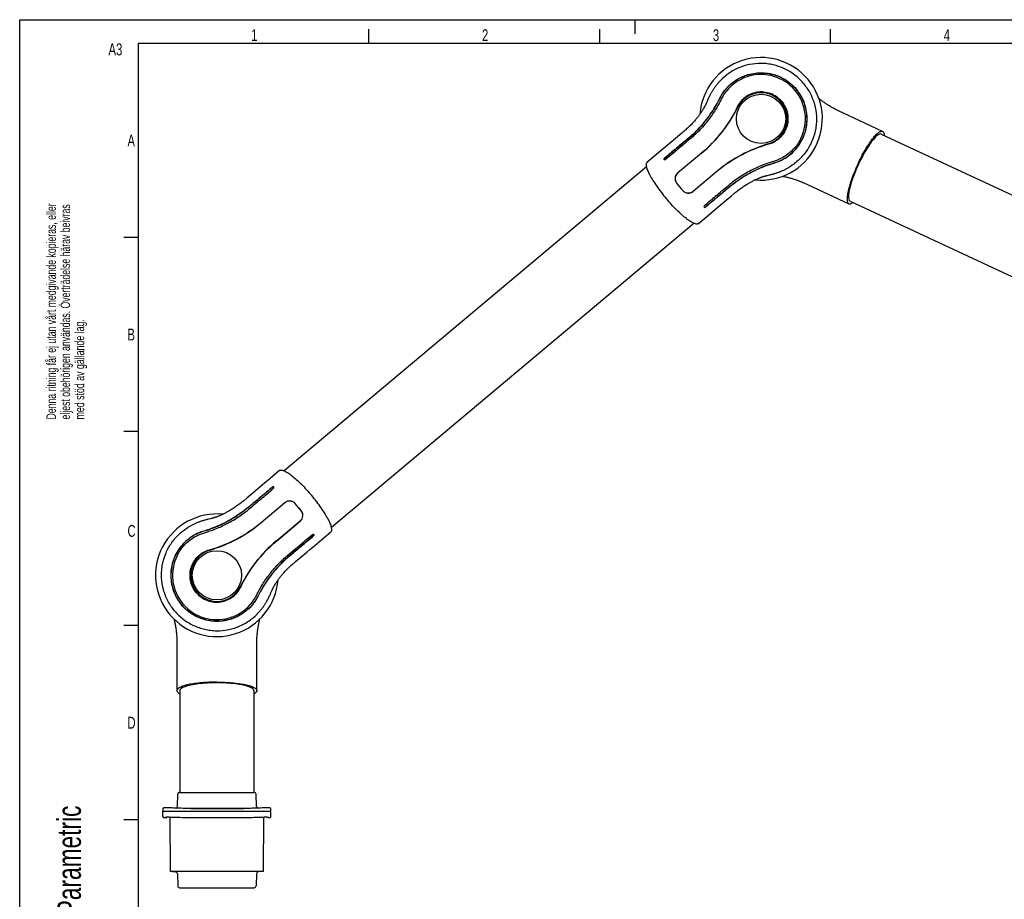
# Model space of a CAD drawing. Extents: x 0 to 420, y 0 to 297.
# Tile 3 of 9: x 0 to 208, y 111 to 297. Entities that reach past the tile are written whole.
import ezdxf

# ---------------------------------------------------------------- set-up
doc = ezdxf.new("R2010")
doc.units = 0
doc.header["$LTSCALE"] = 23.1
for name, color, linetype in [('100350_DXF_CONTINUOUS_LINE', 7, 'CONTINUOUS'), ('100455_DXF_CONTINUOUS_LINE', 7, 'CONTINUOUS'), ('102182_DXF_CONTINUOUS_LINE', 7, 'CONTINUOUS'), ('102184_DXF_CONTINUOUS_LINE', 7, 'CONTINUOUS'), ('102187_DXF_CONTINUOUS_LINE', 7, 'CONTINUOUS'), ('102351_DXF_FORMAT', 7, 'CONTINUOUS'), ('105-5475-01_DXF_CONTINUOUS', 7, 'CONTINUOUS')]:
    doc.layers.add(name, color=color, linetype=linetype)
doc.styles.get("Standard").update_dxf_attribs({"font": 'txt', "width": 0.7})

# ---------------------------------------------------------------- blocks, each defined once
blk = doc.blocks.new('SYMBOL_16_BL0', base_point=(7.49, 145.42))
at = {"layer": '102351_DXF_FORMAT', "color": 7, "linetype": 'CONTINUOUS'}
for q in [(0, 14.98), (14.98, 0)]:
    blk.add_line((0, 0), q, dxfattribs=at)
for s, height, width, p in [('Denna ritning får ej utan vårt medgivande kopieras, eller', 1.9979, 0.687469, (7.64, 212.55)), ('eljest obehörigen användas. Överträdelse härav beivras', 1.9979, 0.686067, (10.63, 212.55)), ('med stöd av gällande lag.', 1.9979, 0.696, (13.63, 212.55)), ('Creo Parametric', 4.9947, 0.71746, (12.92, 96.09)), ('This document must not be copied, shown to third party or in', 1.9979, 0.704762, (7.58, 5.22)), ('any way used without our written permission.', 1.9979, 0.705628, (10.58, 5.22)), ('Contravention will be prosecuted.', 1.9979, 0.684704, (13.57, 5.22))]:
    blk.add_text(s, height=height, rotation=90, dxfattribs=dict(at, width=width)).set_placement(p)

msp = doc.modelspace()

# ---------------------------------------------------------------- linework, layer by layer
at = {"layer": '100350_DXF_CONTINUOUS_LINE', "color": 7, "linetype": 'CONTINUOUS'}
for p, q in [((30.25, 130.3), (30.24, 129.77)), ((30.26, 128.66), (30.24, 129.77)), ((30.24, 129.77), (53.04, 129.77)), ((30.54, 130.48), (30.52, 130.48)), ((30.56, 130.48), (30.54, 130.48)), ((30.58, 130.48), (30.56, 130.48)), ((30.64, 130.49), (30.61, 130.49)), ((30.66, 130.49), (30.64, 130.49)), ((30.69, 130.49), (30.66, 130.49)), ((30.72, 130.49), (30.69, 130.49)), ((30.77, 130.49), (30.72, 130.49)), ((30.82, 130.49), (30.77, 130.49)), ((30.88, 130.5), (30.82, 130.49)), ((30.94, 130.5), (30.88, 130.5)), ((31.01, 130.5), (30.94, 130.5)), ((31.11, 130.5), (31.01, 130.5)), ((31.22, 130.5), (31.11, 130.5)), ((31.33, 130.5), (31.22, 130.5)), ((31.49, 130.5), (31.33, 130.5)), ((31.67, 130.49), (31.49, 130.5)), ((31.9, 130.49), (31.67, 130.49)), ((32.15, 130.48), (31.9, 130.49)), ((32.46, 130.47), (32.15, 130.48)), ((32.83, 130.46), (32.46, 130.47)), ((33.31, 130.44), (32.83, 130.46)), ((33.71, 130.43), (33.31, 130.44)), ((34.12, 130.42), (33.71, 130.43)), ((34.54, 130.4), (34.12, 130.42)), ((35.21, 130.39), (34.54, 130.4)), ((48.75, 130.4), (48.08, 130.39)), ((49.17, 130.42), (48.75, 130.4)), ((49.58, 130.43), (49.17, 130.42)), ((49.98, 130.44), (49.58, 130.43)), ((50.5, 130.46), (49.98, 130.44)), ((50.88, 130.47), (50.5, 130.46)), ((51.19, 130.48), (50.87, 130.47)), ((51.43, 130.49), (51.18, 130.48)), ((51.62, 130.49), (51.39, 130.49)), ((51.79, 130.5), (51.58, 130.49)), ((51.95, 130.5), (51.79, 130.5)), ((52.04, 130.5), (51.92, 130.5)), ((52.15, 130.5), (52.04, 130.5)), ((52.23, 130.5), (52.12, 130.5)), ((52.3, 130.5), (52.2, 130.5)), ((52.34, 130.5), (52.27, 130.5)), ((52.38, 130.5), (52.32, 130.5)), ((52.44, 130.49), (52.38, 130.5)), ((52.48, 130.49), (52.42, 130.49)), ((52.52, 130.49), (52.46, 130.49)), ((52.56, 130.49), (52.52, 130.49)), ((52.59, 130.49), (52.56, 130.49)), ((52.61, 130.49), (52.58, 130.49)), ((52.61, 130.49), (52.59, 130.49)), ((52.64, 130.49), (52.61, 130.49)), ((52.66, 130.49), (52.64, 130.49)), ((52.69, 130.49), (52.66, 130.49)), ((52.71, 130.48), (52.69, 130.49)), ((52.73, 130.48), (52.71, 130.48)), ((52.74, 130.48), (52.72, 130.48)), ((52.75, 130.48), (52.73, 130.48)), ((53.02, 128.66), (53.04, 129.77)), ((53.03, 130.3), (53.03, 130.3)), ((53.04, 129.77), (53.03, 130.3)), ((30.26, 128.65), (30.26, 128.63)), ((30.3, 128.55), (30.31, 128.54)), ((30.31, 128.54), (30.32, 128.53)), ((30.32, 128.53), (30.33, 128.52)), ((30.33, 128.52), (30.34, 128.52)), ((30.4, 128.49), (30.47, 128.48)), ((30.4, 128.49), (30.4, 128.49)), ((30.72, 128.44), (31.04, 128.43)), ((30.74, 128.49), (30.74, 128.54)), ((30.74, 128.54), (30.74, 128.54)), ((31.04, 128.43), (31.1, 128.53)), ((31.1, 128.53), (31.1, 128.57)), ((31.81, 117.03), (31.75, 128.57)), ((32.94, 128.54), (32.94, 128.54)), ((34.72, 128.49), (35.17, 128.48)), ((35.17, 128.48), (35.2, 128.48)), ((48.09, 128.48), (48.12, 128.48)), ((48.12, 128.48), (48.57, 128.49)), ((50.35, 128.54), (50.35, 128.54)), ((51.48, 117.03), (51.54, 128.57)), ((52.19, 128.53), (52.19, 128.57)), ((52.19, 128.53), (52.25, 128.43)), ((52.56, 128.44), (52.25, 128.43)), ((52.55, 128.54), (52.55, 128.54)), ((52.55, 128.54), (52.55, 128.52)), ((52.55, 128.52), (52.55, 128.49)), ((52.57, 128.44), (52.58, 128.44)), ((52.58, 128.44), (52.59, 128.44)), ((52.82, 128.48), (52.87, 128.49)), ((52.89, 128.49), (52.88, 128.49)), ((52.95, 128.52), (52.96, 128.53)), ((52.96, 128.53), (52.97, 128.54)), ((52.97, 128.54), (52.98, 128.55)), ((52.98, 128.55), (52.99, 128.56)), ((51.48, 117.03), (31.81, 117.03))]:
    msp.add_line(p, q, dxfattribs=at)
for points in [[(30.52, 130.48), (30.51, 130.48), (30.5, 130.48), (30.49, 130.48), (30.48, 130.48), (30.48, 130.48), (30.47, 130.48), (30.46, 130.47), (30.46, 130.47), (30.45, 130.47), (30.44, 130.47), (30.44, 130.47), (30.43, 130.47), (30.42, 130.47), (30.42, 130.47), (30.41, 130.47), (30.41, 130.47), (30.4, 130.46), (30.4, 130.46), (30.39, 130.46), (30.38, 130.46), (30.38, 130.46), (30.37, 130.46), (30.37, 130.45), (30.36, 130.45), (30.35, 130.45), (30.34, 130.44), (30.34, 130.44), (30.33, 130.43), (30.32, 130.43), (30.31, 130.42), (30.3, 130.41), (30.29, 130.4), (30.29, 130.39), (30.28, 130.38), (30.27, 130.37), (30.26, 130.36), (30.26, 130.34), (30.26, 130.33), (30.25, 130.32), (30.25, 130.3), (30.25, 130.3)], [(30.61, 130.49), (30.6, 130.49), (30.58, 130.48)], [(48.08, 130.39), (47.04, 130.37), (45.96, 130.35), (44.88, 130.34), (43.8, 130.34), (42.72, 130.34), (41.64, 130.34), (40.57, 130.34), (39.49, 130.34), (38.41, 130.34), (37.33, 130.35), (36.25, 130.37), (35.21, 130.39)], [(52.77, 130.48), (52.76, 130.48), (52.74, 130.48)], [(52.79, 130.48), (52.79, 130.48), (52.78, 130.48), (52.77, 130.48), (52.75, 130.48)], [(52.83, 130.47), (52.82, 130.47), (52.82, 130.48), (52.81, 130.48), (52.8, 130.48), (52.79, 130.48), (52.79, 130.48)], [(52.85, 130.47), (52.84, 130.47), (52.84, 130.47), (52.83, 130.47)], [(53.03, 130.3), (53.03, 130.3), (53.03, 130.32), (53.03, 130.33), (53.03, 130.34), (53.02, 130.36), (53.02, 130.37), (53.01, 130.38), (53, 130.39), (52.99, 130.4), (52.98, 130.41), (52.98, 130.42), (52.97, 130.43), (52.96, 130.43), (52.95, 130.44), (52.94, 130.44), (52.93, 130.45), (52.93, 130.45), (52.92, 130.45), (52.91, 130.46), (52.91, 130.46), (52.9, 130.46), (52.9, 130.46), (52.89, 130.46), (52.89, 130.46), (52.88, 130.47), (52.87, 130.47), (52.87, 130.47), (52.86, 130.47), (52.86, 130.47), (52.85, 130.47)], [(30.26, 128.66), (30.26, 128.65), (30.26, 128.63), (30.27, 128.62), (30.27, 128.6), (30.28, 128.59), (30.29, 128.57), (30.3, 128.56), (30.3, 128.55)], [(30.34, 128.52), (30.35, 128.51), (30.36, 128.51), (30.36, 128.51), (30.37, 128.5), (30.37, 128.5), (30.38, 128.5), (30.39, 128.5), (30.39, 128.5), (30.4, 128.49), (30.4, 128.49)], [(30.46, 128.48), (30.52, 128.46), (30.57, 128.46), (30.61, 128.45), (30.64, 128.44), (30.67, 128.44), (30.7, 128.44)], [(30.7, 128.44), (30.71, 128.44), (30.72, 128.44)], [(52.59, 128.44), (52.61, 128.44), (52.63, 128.44), (52.66, 128.45), (52.71, 128.45), (52.76, 128.46), (52.82, 128.48)], [(52.89, 128.49), (52.9, 128.5), (52.9, 128.5), (52.91, 128.5), (52.91, 128.5), (52.92, 128.5), (52.92, 128.51), (52.93, 128.51), (52.94, 128.51), (52.95, 128.52), (52.95, 128.52)], [(52.99, 128.56), (53, 128.57), (53.01, 128.59), (53.01, 128.6), (53.02, 128.62), (53.02, 128.63), (53.02, 128.65), (53.02, 128.66)]]:
    msp.add_lwpolyline(points, dxfattribs=at)
for centre, start, end in [((37.61, 261.86), 267.9928, 268.7581), ((45.67, 261.86), 271.2419, 272.0072)]:
    msp.add_arc(centre, 133.41, start, end, dxfattribs=at)
for points, knots in [([(30.74, 128.54), (30.74, 128.54), (30.74, 128.54), (30.76, 128.55), (30.8, 128.55), (30.85, 128.56), (30.93, 128.56), (31.02, 128.57), (31.13, 128.57), (31.26, 128.57), (31.46, 128.57), (31.75, 128.57), (32.12, 128.56), (32.52, 128.55), (32.8, 128.54), (32.94, 128.54)], [0, 0, 0, 0, 0.002858, 0.007848, 0.024571, 0.050279, 0.084773, 0.127631, 0.178447, 0.236893, 0.302541, 0.453003, 0.623685, 0.80819, 1, 1, 1, 1]), ([(30.76, 128.48), (30.75, 128.48), (30.74, 128.48), (30.74, 128.48), (30.74, 128.49)], [0, 0, 0, 0, 0.690076, 1, 1, 1, 1]), ([(31.04, 128.43), (31.04, 128.43), (30.99, 128.43), (30.98, 128.44), (30.92, 128.44), (30.85, 128.45), (30.8, 128.47), (30.76, 128.48)], [0, 0, 0, 0, 0.062529, 0.248217, 0.388678, 0.559268, 1, 1, 1, 1]), ([(30.89, 128.56), (30.92, 128.55), (30.97, 128.54), (31.04, 128.53), (31.08, 128.53), (31.1, 128.53)], [0, 0, 0, 0, 0.438119, 0.749367, 1, 1, 1, 1]), ([(35.2, 128.48), (36.27, 128.45), (38.42, 128.43), (40.57, 128.43), (41.64, 128.43)], [0, 0, 0, 0, 0.499529, 1, 1, 1, 1]), ([(41.64, 128.43), (42.72, 128.43), (44.87, 128.43), (47.02, 128.45), (48.09, 128.48)], [0, 0, 0, 0, 0.500471, 1, 1, 1, 1]), ([(50.35, 128.54), (50.49, 128.54), (50.77, 128.55), (51.17, 128.56), (51.54, 128.57), (51.82, 128.57), (52.02, 128.57), (52.15, 128.57), (52.26, 128.57), (52.36, 128.56), (52.43, 128.56), (52.49, 128.55), (52.52, 128.55), (52.54, 128.54), (52.55, 128.54), (52.55, 128.54)], [0, 0, 0, 0, 0.191865, 0.376427, 0.547093, 0.697539, 0.763183, 0.8216, 0.872357, 0.915165, 0.949643, 0.975369, 0.99213, 0.997136, 1, 1, 1, 1]), ([(52.19, 128.53), (52.19, 128.53), (52.21, 128.53), (52.25, 128.53), (52.31, 128.54), (52.36, 128.55), (52.4, 128.56)], [0, 0, 0, 0, 0.062261, 0.248635, 0.560365, 1, 1, 1, 1]), ([(52.53, 128.48), (52.49, 128.47), (52.42, 128.45), (52.33, 128.44), (52.27, 128.43), (52.25, 128.43)], [0, 0, 0, 0, 0.440196, 0.751813, 1, 1, 1, 1]), ([(52.55, 128.49), (52.55, 128.48), (52.54, 128.48), (52.54, 128.48), (52.53, 128.48)], [0, 0, 0, 0, 0.309931, 1, 1, 1, 1])]:
    msp.add_open_spline(points, degree=3, knots=knots, dxfattribs=at)
at = {"layer": '100455_DXF_CONTINUOUS_LINE', "color": 7, "linetype": 'CONTINUOUS'}
for p, q in [((33.32, 130.82), (33.36, 133.38)), ((33.76, 133.77), (49.52, 133.77)), ((49.97, 130.82), (49.92, 133.38)), ((36.06, 130.37), (47.23, 130.37)), ((32.24, 117.03), (32.95, 116.97)), ((33.32, 116.58), (33.36, 114.02)), ((49.97, 116.58), (49.92, 114.02)), ((51.04, 117.03), (50.33, 116.97)), ((33.76, 113.63), (49.52, 113.63))]:
    msp.add_line(p, q, dxfattribs=at)
for centre, start, end in [((33.76, 133.37), 90, 179), ((49.52, 133.37), 1, 90), ((32.92, 130.83), 289.7438, 359), ((50.37, 130.83), 181, 250.2567), ((32.92, 116.57), 1, 85.3551), ((50.37, 116.57), 94.6449, 179), ((33.76, 114.03), 181, 270), ((49.52, 114.03), 270, 359)]:
    msp.add_arc(centre, 0.4, start, end, dxfattribs=at)
at = {"layer": '102182_DXF_CONTINUOUS_LINE', "color": 7, "linetype": 'CONTINUOUS'}
for p, q in [((132.35, 265.92), (55.82, 201.71)), ((142.37, 253.97), (65.85, 189.76))]:
    msp.add_line(p, q, dxfattribs=at)
at = {"layer": '102184_DXF_CONTINUOUS_LINE', "color": 7, "linetype": 'CONTINUOUS'}
for p, q in [((33.84, 155.27), (33.84, 133.77)), ((49.44, 155.27), (49.44, 133.77))]:
    msp.add_line(p, q, dxfattribs=at)
at = {"layer": '102187_DXF_CONTINUOUS_LINE', "color": 7, "linetype": 'CONTINUOUS'}
for p, q in [((181.93, 272.82), (219.33, 255.38)), ((175.34, 258.68), (212.74, 241.24))]:
    msp.add_line(p, q, dxfattribs=at)
at = {"layer": '102351_DXF_FORMAT', "color": 7, "linetype": 'CONTINUOUS'}
for p, q in [((0, 0), (0, 297)), ((0, 297), (420, 297)), ((130, 294), (130, 297)), ((73.75, 292), (73.75, 295)), ((122.5, 292), (122.5, 295)), ((171.25, 292), (171.25, 295)), ((25, 292), (25, 5)), ((415, 292), (25, 292)), ((25, 251), (22, 251)), ((25, 210), (22, 210)), ((25, 169), (22, 169)), ((25, 128), (22, 128))]:
    msp.add_line(p, q, dxfattribs=at)
at = {"layer": '105-5475-01_DXF_CONTINUOUS', "color": 7, "linetype": 'CONTINUOUS'}
for p, q in [((145.21, 279.88), (145.01, 279.44)), ((145.27, 280.02), (145.21, 279.88)), ((145.33, 280.17), (145.27, 280.02)), ((173.99, 277.23), (173.22, 277.59)), ((175.04, 276.74), (173.99, 277.23)), ((182.2, 273.4), (175.04, 276.74)), ((143.96, 268.81), (138.93, 264.58)), ((143.98, 268.79), (138.94, 264.56)), ((136.47, 267.51), (136.37, 267.43)), ((147.22, 264.93), (142.18, 260.7)), ((147.23, 264.91), (142.2, 260.68)), ((157.63, 264.04), (157.73, 264.06)), ((157.73, 264.06), (157.89, 264.1)), ((157.89, 264.1), (158.36, 264.21)), ((158.36, 264.21), (158.5, 264.25)), ((158.5, 264.25), (158.66, 264.29)), ((158.66, 264.29), (158.83, 264.33)), ((157.54, 264.01), (157.63, 264.04)), ((150.25, 259.75), (150.9, 260.29)), ((144.66, 257.75), (144.56, 257.67)), ((143.31, 253.92), (145.47, 255.73)), ((54.88, 201.76), (52.99, 200.17)), ((52.72, 199.95), (51.69, 199.08)), ((52.99, 200.17), (52.72, 199.95)), ((50.21, 197.84), (47.94, 195.93)), ((51.69, 199.08), (51.19, 198.66)), ((53.54, 197.93), (53.63, 198.01)), ((47.94, 195.93), (47.3, 195.39)), ((50.96, 190.77), (56, 195)), ((50.98, 190.75), (56.01, 194.98)), ((39.53, 191.39), (39.36, 191.35)), ((39.69, 191.43), (39.53, 191.39)), ((39.84, 191.47), (39.69, 191.43)), ((40.31, 191.58), (39.84, 191.47)), ((40.46, 191.62), (40.31, 191.58)), ((40.56, 191.64), (40.46, 191.62)), ((40.66, 191.67), (40.56, 191.64)), ((54.22, 186.89), (59.25, 191.12)), ((54.23, 186.87), (59.27, 191.1)), ((61.73, 188.17), (61.83, 188.25)), ((60.6, 184.52), (61.3, 185.11)), ((61.3, 185.11), (62.29, 185.94)), ((62.29, 185.94), (62.79, 186.36)), ((52.86, 175.51), (52.93, 175.66)), ((52.93, 175.66), (52.99, 175.8)), ((52.99, 175.8), (53.18, 176.24)), ((53.18, 176.24), (53.24, 176.38)), ((53.24, 176.38), (53.28, 176.48)), ((50.08, 164.33), (50.08, 165.17)), ((33.2, 161.97), (33.2, 161.05)), ((33.2, 161.05), (33.2, 159.77)), ((33.2, 159.77), (33.2, 155.27)), ((50.08, 155.27), (50.08, 160.09))]:
    msp.add_line(p, q, dxfattribs=at)
for points in [[(147.61, 283.77), (147.49, 283.63), (147.39, 283.51), (147.28, 283.38), (147.18, 283.26), (147.08, 283.13), (146.99, 283.01), (146.9, 282.89), (146.81, 282.77), (146.73, 282.65), (146.65, 282.53), (146.57, 282.42), (146.49, 282.3), (146.42, 282.19), (146.35, 282.07), (146.28, 281.96), (146.21, 281.85), (146.14, 281.75), (146.08, 281.64), (146.02, 281.54), (145.96, 281.43), (145.91, 281.33), (145.85, 281.23), (145.8, 281.13), (145.75, 281.04), (145.7, 280.94), (145.65, 280.85), (145.61, 280.76), (145.57, 280.67), (145.52, 280.58), (145.48, 280.49), (145.44, 280.41), (145.41, 280.33), (145.33, 280.17)], [(144.93, 279.25), (144.89, 279.16), (144.87, 279.11), (144.85, 279.06), (144.82, 279.02), (144.8, 278.97), (144.78, 278.92), (144.75, 278.87), (144.73, 278.82), (144.7, 278.76), (144.67, 278.71), (144.64, 278.65), (144.61, 278.58), (144.57, 278.51), (144.53, 278.44), (144.49, 278.37), (144.44, 278.29), (144.39, 278.21), (144.34, 278.12), (144.29, 278.03), (144.23, 277.93), (144.16, 277.83), (144.1, 277.72), (144.03, 277.62), (143.95, 277.51), (143.87, 277.39), (143.79, 277.27), (143.7, 277.15), (143.61, 277.02), (143.52, 276.89), (143.42, 276.75), (143.32, 276.62), (143.21, 276.48), (143.1, 276.34), (142.99, 276.19), (142.87, 276.05), (142.75, 275.9), (142.62, 275.75), (142.48, 275.59), (142.35, 275.44), (142.2, 275.28), (142.05, 275.11), (141.9, 274.95), (141.74, 274.78), (141.57, 274.61), (141.39, 274.43), (141.22, 274.26), (141.03, 274.08), (140.84, 273.91), (140.65, 273.74), (140.45, 273.56), (140.25, 273.39), (140.05, 273.22), (139.84, 273.04), (138.06, 271.55)], [(145.01, 279.44), (144.95, 279.3), (144.93, 279.25)], [(173.22, 277.59), (172.98, 277.7), (172.74, 277.81), (172.51, 277.93), (172.27, 278.05), (172.05, 278.17), (171.83, 278.29), (171.61, 278.41), (171.39, 278.53), (171.19, 278.66), (170.99, 278.78), (170.79, 278.9), (170.61, 279.02), (170.43, 279.13), (170.25, 279.25), (170.09, 279.36), (169.92, 279.48), (169.77, 279.59), (169.61, 279.7), (169.47, 279.81), (169.32, 279.92), (169.19, 280.02), (169.05, 280.13), (168.92, 280.23), (168.8, 280.33), (168.76, 280.36)], [(138.06, 271.55), (137.83, 271.36), (137.6, 271.16), (132.46, 266.85)], [(158.83, 264.33), (158.92, 264.35), (159, 264.38), (159.1, 264.4), (159.19, 264.43), (159.28, 264.46), (159.38, 264.49), (159.48, 264.52), (159.59, 264.55), (159.69, 264.58), (159.8, 264.62), (159.9, 264.65), (160.01, 264.69), (160.12, 264.73), (160.24, 264.77), (160.35, 264.81), (160.47, 264.86), (160.59, 264.9), (160.71, 264.95), (160.83, 265), (160.96, 265.06), (161.09, 265.11), (161.21, 265.17), (161.34, 265.23), (161.48, 265.29), (161.61, 265.36), (161.74, 265.43), (161.88, 265.5), (162.02, 265.57), (162.16, 265.65), (162.3, 265.73), (162.45, 265.81), (162.6, 265.91)], [(150.9, 260.29), (151.1, 260.46), (151.31, 260.63), (151.51, 260.79), (151.72, 260.95), (151.92, 261.11), (152.12, 261.26), (152.33, 261.41), (152.53, 261.55), (152.73, 261.68), (152.92, 261.81), (153.11, 261.94), (153.3, 262.05), (153.48, 262.17), (153.66, 262.28), (153.83, 262.38), (154.01, 262.48), (154.17, 262.58), (154.34, 262.67), (154.5, 262.75), (154.66, 262.84), (154.81, 262.92), (154.96, 263), (155.11, 263.07), (155.26, 263.14), (155.4, 263.21), (155.54, 263.27), (155.67, 263.33), (155.8, 263.39), (155.92, 263.44), (156.04, 263.49), (156.15, 263.54), (156.26, 263.59), (156.37, 263.63), (156.47, 263.67), (156.56, 263.7), (156.65, 263.74), (156.74, 263.77), (156.82, 263.8), (156.9, 263.82), (156.97, 263.85), (157.04, 263.87), (157.1, 263.89), (157.17, 263.91), (157.22, 263.93), (157.28, 263.94), (157.34, 263.96), (157.39, 263.97), (157.44, 263.99), (157.49, 264), (157.54, 264.01)], [(161.1, 263.92), (161.14, 263.92), (161.3, 263.88), (161.46, 263.85), (161.63, 263.82), (161.8, 263.78), (161.97, 263.74), (162.15, 263.7), (162.33, 263.65), (162.52, 263.6), (162.71, 263.55), (162.91, 263.49), (163.11, 263.44), (163.31, 263.37), (163.53, 263.31), (163.74, 263.24), (163.96, 263.16), (164.19, 263.08), (164.42, 263), (164.65, 262.91), (164.89, 262.82), (165.13, 262.72), (165.37, 262.62), (165.6, 262.51), (165.84, 262.4), (166.09, 262.29), (166.34, 262.17), (175.06, 258.1)], [(147.5, 257.44), (149.59, 259.19), (150.25, 259.75)], [(145.47, 255.73), (147.01, 257.02), (147.5, 257.44)], [(51.19, 198.66), (50.69, 198.24), (50.21, 197.84)], [(47.3, 195.39), (47.09, 195.22), (46.89, 195.05), (46.68, 194.89), (46.48, 194.73), (46.27, 194.57), (46.07, 194.42), (45.87, 194.28), (45.66, 194.13), (45.47, 194), (45.27, 193.87), (45.08, 193.74), (44.9, 193.63), (44.71, 193.51), (44.53, 193.4), (44.36, 193.3), (44.19, 193.2), (44.02, 193.11), (43.86, 193.01), (43.69, 192.93), (43.54, 192.84), (43.38, 192.76), (43.23, 192.69), (43.08, 192.61), (42.94, 192.54), (42.79, 192.47), (42.66, 192.41), (42.52, 192.35), (42.4, 192.29), (42.28, 192.24), (42.16, 192.19), (42.04, 192.14), (41.93, 192.09), (41.82, 192.05), (41.72, 192.01), (41.63, 191.98), (41.54, 191.94), (41.45, 191.91), (41.37, 191.88), (41.3, 191.86), (41.22, 191.83), (41.15, 191.81), (41.09, 191.79), (41.03, 191.77), (40.97, 191.75), (40.91, 191.74), (40.86, 191.72), (40.81, 191.71), (40.76, 191.69), (40.71, 191.68), (40.66, 191.67)], [(39.36, 191.35), (39.28, 191.33), (39.19, 191.3), (39.1, 191.28), (39, 191.25), (38.91, 191.22), (38.81, 191.19), (38.71, 191.16), (38.61, 191.13), (38.5, 191.1), (38.4, 191.06), (38.29, 191.03), (38.18, 190.99), (38.07, 190.95), (37.95, 190.91), (37.84, 190.87), (37.72, 190.82), (37.6, 190.78), (37.48, 190.73), (37.36, 190.68), (37.23, 190.62), (37.11, 190.57), (36.98, 190.51), (36.85, 190.45), (36.72, 190.39), (36.58, 190.32), (36.45, 190.25), (36.31, 190.18), (36.17, 190.11), (36.03, 190.03), (35.89, 189.95), (35.75, 189.87), (35.59, 189.77)], [(62.79, 186.36), (63.31, 186.79), (65.73, 188.83)], [(53.28, 176.48), (53.33, 176.57), (53.35, 176.62), (53.37, 176.66), (53.39, 176.71), (53.41, 176.76), (53.44, 176.81), (53.46, 176.86), (53.49, 176.92), (53.52, 176.97), (53.55, 177.03), (53.59, 177.1), (53.62, 177.17), (53.66, 177.24), (53.71, 177.31), (53.75, 177.39), (53.8, 177.47), (53.85, 177.56), (53.91, 177.65), (53.97, 177.75), (54.03, 177.85), (54.1, 177.96), (54.17, 178.06), (54.24, 178.18), (54.32, 178.29), (54.4, 178.41), (54.49, 178.53), (54.58, 178.66), (54.68, 178.79), (54.77, 178.93), (54.88, 179.06), (54.98, 179.2), (55.09, 179.34), (55.21, 179.49), (55.33, 179.63), (55.45, 179.78), (55.58, 179.93), (55.71, 180.09), (55.85, 180.24), (55.99, 180.4), (56.14, 180.57), (56.29, 180.73), (56.46, 180.9), (56.62, 181.07), (56.8, 181.25), (56.98, 181.42), (57.16, 181.6), (57.35, 181.77), (57.54, 181.94), (57.74, 182.12), (57.94, 182.29), (58.14, 182.46), (60.6, 184.52)], [(50.58, 171.91), (50.7, 172.05), (50.81, 172.17), (50.91, 172.3), (51.01, 172.42), (51.11, 172.55), (51.2, 172.67), (51.29, 172.79), (51.38, 172.91), (51.47, 173.03), (51.55, 173.15), (51.63, 173.27), (51.7, 173.38), (51.78, 173.49), (51.85, 173.61), (51.92, 173.72), (51.98, 173.83), (52.05, 173.93), (52.11, 174.04), (52.17, 174.14), (52.23, 174.25), (52.28, 174.35), (52.34, 174.45), (52.39, 174.55), (52.44, 174.64), (52.49, 174.74), (52.54, 174.83), (52.58, 174.93), (52.63, 175.01), (52.67, 175.1), (52.71, 175.19), (52.75, 175.27), (52.79, 175.35), (52.86, 175.51)], [(32.57, 170.39), (32.59, 170.34), (32.62, 170.19), (32.66, 170.02), (32.7, 169.86), (32.74, 169.69), (32.78, 169.51), (32.81, 169.33), (32.85, 169.15), (32.88, 168.96), (32.92, 168.77), (32.95, 168.56), (32.98, 168.36), (33.01, 168.14), (33.04, 167.92), (33.07, 167.7), (33.1, 167.47), (33.12, 167.23), (33.14, 166.98), (33.16, 166.73), (33.17, 166.48), (33.19, 166.22), (33.2, 165.97), (33.2, 165.7), (33.2, 165.44), (33.2, 165.17), (33.2, 161.97)], [(50.08, 165.17), (50.08, 165.44), (50.09, 165.7), (50.09, 165.97), (50.1, 166.22), (50.11, 166.48), (50.13, 166.73), (50.15, 166.98), (50.17, 167.23), (50.19, 167.47), (50.22, 167.7), (50.24, 167.92), (50.27, 168.14), (50.3, 168.36), (50.34, 168.56), (50.37, 168.77), (50.4, 168.96), (50.44, 169.15), (50.47, 169.33), (50.51, 169.51), (50.55, 169.69), (50.58, 169.86), (50.62, 170.02), (50.66, 170.19), (50.7, 170.34), (50.71, 170.39)], [(50.08, 160.09), (50.08, 163.46), (50.08, 164.33)]]:
    msp.add_lwpolyline(points, dxfattribs=at)
for centre in [(156.55, 276.05), (41.64, 179.63)]:
    msp.add_circle(centre, 5.2, dxfattribs=at)
for centre, radius, start, end in [((156.55, 276.05), 12.95, 264.4521, 175.5479), ((156.55, 276.05), 9.37, 40.0038, 106.1448), ((156.55, 276.05), 5.52, 286.5124, 153.4876), ((156.55, 276.05), 9.37, 333.8552, 39.9962), ((124.66, 291.81), 30.06, 309.9977, 333.7368), ((166.54, 241.9), 30.06, 106.2632, 130.0023), ((136.28, 267.56), 0.183, 206.6406, 215.6921), ((136.28, 267.6), 0.214, 220.0097, 222.3259), ((139.92, 263.4), 1.52, 130, 216.8981), ((155.72, 275.35), 21.35, 217.0917, 222.9083), ((154.7, 274.49), 20, 216.8981, 223.1019), ((141.2, 261.87), 1.52, 223.1019, 310), ((144.71, 257.56), 0.214, 217.6741, 219.9903), ((53.48, 198.12), 0.214, 37.6741, 39.9903), ((56.99, 193.81), 1.52, 43.1019, 130), ((43.5, 181.19), 20, 36.8981, 43.1019), ((42.47, 180.33), 21.35, 37.0917, 42.9083), ((41.64, 179.63), 12.95, 84.4521, 355.5479), ((58.28, 192.28), 1.52, 310, 36.8981), ((31.66, 213.78), 30.06, 286.2632, 310.0023), ((61.92, 188.12), 0.183, 26.6406, 35.6921), ((61.91, 188.08), 0.214, 40.0097, 42.3259), ((73.54, 163.87), 30.06, 129.9977, 153.7368), ((41.64, 179.63), 9.37, 153.8552, 219.9962), ((41.64, 179.63), 5.52, 106.5124, 333.4876), ((41.64, 179.63), 9.37, 220.0038, 286.1448)]:
    msp.add_arc(centre, radius, start, end, dxfattribs=at)
for centre, major_axis in [((178.63, 265.75), (3.3, 7.07)), ((41.64, 155.27), (7.8, 0))]:
    msp.add_ellipse(centre, major_axis=major_axis, ratio=0.212557, start_param=0, end_param=3.141593, dxfattribs=at)
for points, knots in [([(165.49, 283.55), (164.95, 284.2), (163.72, 285.38), (161.55, 286.71), (159.54, 287.41), (157.87, 287.7), (156.18, 287.81), (154.07, 287.61), (152.04, 286.96), (150.53, 286.19), (149.12, 285.26), (148.17, 284.4), (147.61, 283.77)], [0, 0, 0, 0, 0.124952, 0.249907, 0.374863, 0.437431, 0.499999, 0.624954, 0.749909, 0.812477, 0.875045, 1, 1, 1, 1]), ([(147.83, 280.39), (148, 280.72), (148.36, 281.36), (149.11, 282.38), (150.05, 283.35), (151.26, 284.28), (152.49, 284.95), (153.9, 285.46), (155.33, 285.76), (156.91, 285.83), (158.5, 285.64), (160.03, 285.2), (161.48, 284.5), (162.59, 283.73), (163.43, 282.97), (163.83, 282.54), (164.01, 282.31)], [0, 0, 0, 0, 0.057384, 0.115006, 0.196507, 0.265858, 0.352158, 0.41307, 0.498305, 0.577687, 0.65904, 0.745439, 0.824064, 0.908588, 0.954186, 1, 1, 1, 1]), ([(147.85, 280.36), (148, 280.66), (148.35, 281.27), (149.2, 282.46), (150.58, 283.83), (152.3, 284.84), (153.82, 285.39), (155.42, 285.75), (157.51, 285.82), (159.55, 285.35), (161.08, 284.67), (162.15, 284.01), (163.14, 283.22), (163.72, 282.61), (163.99, 282.29)], [0, 0, 0, 0, 0.052855, 0.108798, 0.228278, 0.353136, 0.416537, 0.480339, 0.608749, 0.738351, 0.80361, 0.869008, 0.934486, 1, 1, 1, 1]), ([(153.94, 285.05), (153.17, 284.82), (151.82, 284.24), (150.19, 283.01), (149.19, 281.9), (148.55, 280.96), (148.28, 280.46), (148.15, 280.2)], [0, 0, 0, 0, 0.312013, 0.561363, 0.781044, 0.88863, 1, 1, 1, 1]), ([(165.49, 283.55), (166.03, 282.91), (166.98, 281.49), (167.91, 279.12), (168.25, 277.02), (168.25, 275.33), (168.07, 273.65), (167.5, 271.6), (166.51, 269.71), (165.49, 268.36), (164.33, 267.13), (163.32, 266.35), (162.6, 265.91)], [0, 0, 0, 0, 0.124952, 0.249907, 0.374863, 0.437431, 0.499999, 0.624954, 0.749909, 0.812477, 0.875045, 1, 1, 1, 1]), ([(160.91, 279.71), (160.6, 280.08), (159.87, 280.75), (158.57, 281.43), (157.14, 281.76), (155.7, 281.72), (154.34, 281.33), (153.15, 280.63), (152.19, 279.69), (151.71, 278.94), (151.53, 278.55)], [0, 0, 0, 0, 0.130736, 0.261011, 0.390275, 0.517856, 0.643059, 0.765244, 0.88406, 1, 1, 1, 1]), ([(159.28, 266.74), (159.61, 266.83), (160.27, 267.06), (161.59, 267.69), (163.17, 268.82), (164.47, 270.34), (165.28, 271.74), (165.91, 273.25), (166.34, 275.3), (166.23, 277.39), (165.82, 279.01), (165.36, 280.18), (164.76, 281.29), (164.26, 281.97), (163.99, 282.29)], [0, 0, 0, 0, 0.052855, 0.108798, 0.228278, 0.353136, 0.416537, 0.480339, 0.608749, 0.738351, 0.80361, 0.869008, 0.934486, 1, 1, 1, 1]), ([(159.31, 266.71), (159.66, 266.82), (160.36, 267.06), (161.5, 267.62), (162.61, 268.38), (163.74, 269.41), (164.61, 270.51), (165.36, 271.8), (165.9, 273.16), (166.24, 274.71), (166.34, 276.3), (166.16, 277.89), (165.73, 279.44), (165.17, 280.66), (164.56, 281.62), (164.2, 282.09), (164.01, 282.31)], [0, 0, 0, 0, 0.057384, 0.115006, 0.196507, 0.265858, 0.352158, 0.41307, 0.498305, 0.577687, 0.65904, 0.745439, 0.824064, 0.908588, 0.954186, 1, 1, 1, 1]), ([(141.28, 272.03), (142.31, 272.9), (144.14, 274.7), (146.05, 277.23), (147.19, 279.13), (147.65, 280.02), (147.83, 280.39)], [0, 0, 0, 0, 0.378784, 0.7174, 0.886853, 1, 1, 1, 1]), ([(141.3, 272.01), (142.03, 272.62), (143.4, 273.91), (145.2, 276.01), (146.69, 278.17), (147.5, 279.64), (147.85, 280.36)], [0, 0, 0, 0, 0.267049, 0.528321, 0.775629, 1, 1, 1, 1]), ([(148.15, 280.2), (148.08, 280.05), (147.7, 279.31), (146.85, 277.8), (145.67, 276.1), (144.43, 274.58), (143.39, 273.47), (142.4, 272.51), (141.79, 271.98), (141.51, 271.75)], [0, 0, 0, 0, 0.045663, 0.2294, 0.480782, 0.618909, 0.773644, 0.901382, 1, 1, 1, 1]), ([(160.91, 279.71), (161.22, 279.33), (161.75, 278.5), (162.2, 277.1), (162.28, 275.64), (161.99, 274.23), (161.36, 272.96), (160.47, 271.91), (159.38, 271.12), (158.56, 270.78), (158.15, 270.67)], [0, 0, 0, 0, 0.130736, 0.261011, 0.390275, 0.517856, 0.643059, 0.765244, 0.88406, 1, 1, 1, 1]), ([(151.53, 278.55), (150.66, 276.74), (148.48, 273.19), (145.59, 270.17), (143.96, 268.81)], [0, 0, 0, 0, 0.485728, 1, 1, 1, 1]), ([(177.01, 266.51), (177.24, 267.01), (177.72, 267.99), (178.48, 269.38), (179.24, 270.62), (179.87, 271.54), (180.36, 272.16), (180.69, 272.54), (181.01, 272.86), (181.3, 273.11), (181.56, 273.29), (181.8, 273.41), (182.01, 273.45), (182.14, 273.43), (182.2, 273.4)], [0, 0, 0, 0, 0.186902, 0.366509, 0.532006, 0.677472, 0.741191, 0.79827, 0.848388, 0.891371, 0.92726, 0.956445, 0.979965, 1, 1, 1, 1]), ([(182.2, 273.4), (182.25, 273.38), (182.36, 273.29), (182.46, 273.1), (182.53, 272.84), (182.55, 272.64), (182.55, 272.53)], [0, 0, 0, 0, 0.183889, 0.400166, 0.669035, 1, 1, 1, 1]), ([(141.28, 272.03), (140.42, 271.31), (138.7, 269.87), (136.99, 268.43), (136.13, 267.71)], [0, 0, 0, 0, 0.5, 1, 1, 1, 1]), ([(136.15, 267.69), (137.01, 268.41), (138.73, 269.85), (140.44, 271.29), (141.3, 272.01)], [0, 0, 0, 0, 0.5, 1, 1, 1, 1]), ([(141.51, 271.75), (141.06, 271.36), (140.22, 270.66), (138.99, 269.63), (137.76, 268.6), (136.92, 267.9), (136.47, 267.51)], [0, 0, 0, 0, 0.270891, 0.500242, 0.729758, 1, 1, 1, 1]), ([(158.15, 270.67), (156.21, 270.13), (152.33, 268.6), (148.86, 266.28), (147.23, 264.91)], [0, 0, 0, 0, 0.485728, 1, 1, 1, 1]), ([(164.96, 271.92), (164.6, 271.2), (163.79, 269.97), (162.3, 268.58), (161.03, 267.79), (159.99, 267.32), (159.46, 267.14), (159.18, 267.06)], [0, 0, 0, 0, 0.312013, 0.561363, 0.781044, 0.88863, 1, 1, 1, 1]), ([(132.46, 266.85), (132.41, 266.82), (132.34, 266.71), (132.29, 266.49), (132.29, 266.23), (132.34, 265.91), (132.45, 265.54), (132.61, 265.13), (132.81, 264.66), (133.17, 263.96), (133.73, 262.99), (134.54, 261.78), (135.47, 260.51), (136.15, 259.66), (136.51, 259.23)], [0, 0, 0, 0, 0.020034, 0.043551, 0.072734, 0.108621, 0.151601, 0.201716, 0.258795, 0.322514, 0.467981, 0.633482, 0.813093, 1, 1, 1, 1]), ([(136.12, 267.47), (136.1, 267.48), (136.08, 267.53), (136.07, 267.6), (136.08, 267.66), (136.11, 267.7), (136.13, 267.71)], [0, 0, 0, 0, 0.279917, 0.527455, 0.75607, 1, 1, 1, 1]), ([(136.11, 267.48), (136.11, 267.49), (136.1, 267.52), (136.09, 267.58), (136.1, 267.64), (136.13, 267.67), (136.15, 267.69)], [0, 0, 0, 0, 0.210139, 0.433809, 0.689926, 1, 1, 1, 1]), ([(136.37, 267.43), (136.35, 267.42), (136.31, 267.4), (136.22, 267.39), (136.16, 267.42), (136.12, 267.46)], [0, 0, 0, 0, 0.243261, 0.46985, 1, 1, 1, 1]), ([(159.18, 267.06), (159.02, 267.01), (158.23, 266.77), (156.59, 266.19), (154.71, 265.33), (153, 264.36), (151.72, 263.54), (150.61, 262.73), (149.98, 262.22), (149.7, 261.99)], [0, 0, 0, 0, 0.045663, 0.2294, 0.480782, 0.618909, 0.773644, 0.901382, 1, 1, 1, 1]), ([(149.92, 261.73), (150.65, 262.34), (152.16, 263.48), (154.54, 264.88), (156.92, 265.97), (158.52, 266.51), (159.28, 266.74)], [0, 0, 0, 0, 0.267049, 0.528321, 0.775629, 1, 1, 1, 1]), ([(149.94, 261.71), (150.97, 262.58), (153.06, 264.07), (155.89, 265.5), (157.96, 266.29), (158.92, 266.6), (159.31, 266.71)], [0, 0, 0, 0, 0.378784, 0.7174, 0.886853, 1, 1, 1, 1]), ([(177.01, 266.51), (176.77, 266.01), (176.33, 265.01), (175.76, 263.54), (175.29, 262.16), (175, 261.09), (174.84, 260.31), (174.76, 259.81), (174.71, 259.37), (174.71, 258.98), (174.74, 258.66), (174.8, 258.41), (174.91, 258.21), (175.01, 258.13), (175.06, 258.1)], [0, 0, 0, 0, 0.186902, 0.366509, 0.532006, 0.677472, 0.741191, 0.79827, 0.848388, 0.891371, 0.92726, 0.956445, 0.979965, 1, 1, 1, 1]), ([(138.93, 264.58), (138.78, 264.46), (138.52, 264.14), (138.35, 263.58), (138.4, 262.99), (138.57, 262.63), (138.69, 262.48)], [0, 0, 0, 0, 0.252109, 0.501927, 0.750416, 1, 1, 1, 1]), ([(149.7, 261.99), (149.25, 261.61), (148.41, 260.9), (147.18, 259.87), (145.95, 258.84), (145.11, 258.13), (144.66, 257.75)], [0, 0, 0, 0, 0.270891, 0.500242, 0.729758, 1, 1, 1, 1]), ([(142.2, 260.68), (142.05, 260.56), (141.7, 260.36), (141.11, 260.29), (140.53, 260.44), (140.21, 260.68), (140.08, 260.82)], [0, 0, 0, 0, 0.252109, 0.501927, 0.750416, 1, 1, 1, 1]), ([(144.78, 257.41), (145.63, 258.13), (147.35, 259.57), (149.06, 261.01), (149.92, 261.73)], [0, 0, 0, 0, 0.5, 1, 1, 1, 1]), ([(149.94, 261.71), (149.08, 260.99), (147.37, 259.55), (145.65, 258.11), (144.8, 257.39)], [0, 0, 0, 0, 0.5, 1, 1, 1, 1]), ([(143.31, 253.92), (143.27, 253.88), (143.14, 253.83), (142.93, 253.81), (142.67, 253.86), (142.36, 253.97), (142.02, 254.14), (141.63, 254.37), (141.21, 254.65), (140.58, 255.12), (139.73, 255.84), (138.68, 256.85), (137.58, 257.99), (136.87, 258.81), (136.51, 259.23)], [0, 0, 0, 0, 0.020034, 0.043551, 0.072734, 0.108621, 0.151601, 0.201716, 0.258795, 0.322514, 0.467981, 0.633482, 0.813093, 1, 1, 1, 1]), ([(175.06, 258.1), (175.12, 258.08), (175.25, 258.05), (175.47, 258.1), (175.71, 258.21), (175.87, 258.33), (175.96, 258.39)], [0, 0, 0, 0, 0.183889, 0.400166, 0.669035, 1, 1, 1, 1]), ([(144.56, 257.67), (144.54, 257.66), (144.51, 257.62), (144.49, 257.54), (144.51, 257.46), (144.54, 257.43)], [0, 0, 0, 0, 0.243261, 0.46985, 1, 1, 1, 1]), ([(144.55, 257.42), (144.56, 257.4), (144.6, 257.37), (144.67, 257.35), (144.74, 257.35), (144.78, 257.37), (144.79, 257.39)], [0, 0, 0, 0, 0.279917, 0.527455, 0.75607, 1, 1, 1, 1]), ([(144.58, 257.4), (144.6, 257.38), (144.65, 257.37), (144.72, 257.38), (144.76, 257.4), (144.77, 257.41)], [0, 0, 0, 0, 0.432988, 0.692427, 1, 1, 1, 1]), ([(54.88, 201.76), (54.93, 201.8), (55.05, 201.85), (55.27, 201.87), (55.53, 201.82), (55.83, 201.71), (56.18, 201.54), (56.56, 201.32), (56.98, 201.03), (57.61, 200.56), (58.46, 199.84), (59.52, 198.83), (60.61, 197.69), (61.33, 196.87), (61.68, 196.45)], [0, 0, 0, 0, 0.020034, 0.043551, 0.072734, 0.108621, 0.151601, 0.201716, 0.258795, 0.322514, 0.467981, 0.633482, 0.813093, 1, 1, 1, 1]), ([(48.25, 193.97), (49.11, 194.69), (50.83, 196.13), (52.54, 197.57), (53.4, 198.29)], [0, 0, 0, 0, 0.5, 1, 1, 1, 1]), ([(53.42, 198.27), (52.56, 197.55), (50.85, 196.11), (49.13, 194.67), (48.27, 193.95)], [0, 0, 0, 0, 0.5, 1, 1, 1, 1]), ([(48.49, 193.69), (48.95, 194.07), (49.79, 194.78), (51.01, 195.81), (52.24, 196.84), (53.08, 197.55), (53.54, 197.93)], [0, 0, 0, 0, 0.270891, 0.500242, 0.729758, 1, 1, 1, 1]), ([(53.65, 198.26), (53.63, 198.28), (53.59, 198.31), (53.52, 198.33), (53.45, 198.33), (53.42, 198.31), (53.4, 198.29)], [0, 0, 0, 0, 0.279917, 0.527455, 0.75607, 1, 1, 1, 1]), ([(53.61, 198.28), (53.59, 198.3), (53.54, 198.31), (53.47, 198.3), (53.44, 198.28), (53.42, 198.27)], [0, 0, 0, 0, 0.432988, 0.692427, 1, 1, 1, 1]), ([(53.63, 198.01), (53.65, 198.02), (53.68, 198.06), (53.7, 198.15), (53.68, 198.22), (53.65, 198.26)], [0, 0, 0, 0, 0.243261, 0.46985, 1, 1, 1, 1]), ([(65.73, 188.83), (65.78, 188.87), (65.86, 188.97), (65.91, 189.19), (65.9, 189.45), (65.85, 189.77), (65.74, 190.14), (65.59, 190.56), (65.38, 191.02), (65.03, 191.72), (64.46, 192.69), (63.66, 193.9), (62.72, 195.17), (62.04, 196.02), (61.68, 196.45)], [0, 0, 0, 0, 0.020034, 0.043551, 0.072734, 0.108621, 0.151601, 0.201716, 0.258795, 0.322514, 0.467981, 0.633482, 0.813093, 1, 1, 1, 1]), ([(48.25, 193.97), (47.22, 193.11), (45.13, 191.61), (42.3, 190.18), (40.23, 189.39), (39.27, 189.08), (38.89, 188.97)], [0, 0, 0, 0, 0.378784, 0.7174, 0.886853, 1, 1, 1, 1]), ([(48.27, 193.95), (47.54, 193.34), (46.03, 192.21), (43.65, 190.8), (41.27, 189.71), (39.68, 189.17), (38.91, 188.94)], [0, 0, 0, 0, 0.267049, 0.528321, 0.775629, 1, 1, 1, 1]), ([(39.01, 188.62), (39.17, 188.67), (39.96, 188.91), (41.6, 189.49), (43.48, 190.36), (45.2, 191.32), (46.47, 192.14), (47.58, 192.95), (48.22, 193.46), (48.49, 193.69)], [0, 0, 0, 0, 0.045663, 0.2294, 0.480782, 0.618909, 0.773644, 0.901382, 1, 1, 1, 1]), ([(56, 195), (56.15, 195.12), (56.5, 195.32), (57.09, 195.39), (57.66, 195.24), (57.98, 195), (58.11, 194.86)], [0, 0, 0, 0, 0.252109, 0.501927, 0.750416, 1, 1, 1, 1]), ([(59.27, 191.1), (59.42, 191.23), (59.67, 191.54), (59.84, 192.1), (59.8, 192.69), (59.62, 193.05), (59.5, 193.2)], [0, 0, 0, 0, 0.252109, 0.501927, 0.750416, 1, 1, 1, 1]), ([(32.7, 172.13), (32.16, 172.77), (31.21, 174.19), (30.28, 176.56), (29.94, 178.66), (29.94, 180.35), (30.13, 182.04), (30.69, 184.09), (31.68, 185.97), (32.7, 187.32), (33.86, 188.55), (34.87, 189.33), (35.59, 189.77)], [0, 0, 0, 0, 0.124952, 0.249907, 0.374863, 0.437431, 0.499999, 0.624954, 0.749909, 0.812477, 0.875045, 1, 1, 1, 1]), ([(40.05, 185.01), (41.99, 185.55), (45.87, 187.08), (49.33, 189.4), (50.96, 190.77)], [0, 0, 0, 0, 0.485728, 1, 1, 1, 1]), ([(38.89, 188.97), (38.53, 188.87), (37.83, 188.62), (36.7, 188.06), (35.58, 187.3), (34.46, 186.27), (33.59, 185.17), (32.83, 183.88), (32.29, 182.52), (31.95, 180.97), (31.86, 179.38), (32.03, 177.8), (32.46, 176.24), (33.03, 175.02), (33.63, 174.06), (33.99, 173.59), (34.18, 173.37)], [0, 0, 0, 0, 0.057384, 0.115006, 0.196507, 0.265858, 0.352158, 0.41307, 0.498305, 0.577687, 0.65904, 0.745439, 0.824064, 0.908588, 0.954186, 1, 1, 1, 1]), ([(38.91, 188.94), (38.59, 188.85), (37.93, 188.62), (36.6, 187.99), (35.02, 186.86), (33.72, 185.35), (32.92, 183.94), (32.28, 182.43), (31.86, 180.39), (31.96, 178.29), (32.37, 176.67), (32.83, 175.5), (33.44, 174.39), (33.94, 173.71), (34.21, 173.39)], [0, 0, 0, 0, 0.052855, 0.108798, 0.228278, 0.353136, 0.416537, 0.480339, 0.608749, 0.738351, 0.80361, 0.869008, 0.934486, 1, 1, 1, 1]), ([(33.23, 183.76), (33.59, 184.49), (34.4, 185.71), (35.89, 187.1), (37.16, 187.89), (38.2, 188.36), (38.74, 188.54), (39.01, 188.62)], [0, 0, 0, 0, 0.312013, 0.561363, 0.781044, 0.88863, 1, 1, 1, 1]), ([(56.68, 183.93), (57.13, 184.32), (57.98, 185.02), (59.21, 186.05), (60.43, 187.08), (61.27, 187.78), (61.73, 188.17)], [0, 0, 0, 0, 0.270891, 0.500242, 0.729758, 1, 1, 1, 1]), ([(62.04, 187.99), (61.18, 187.27), (59.47, 185.83), (57.75, 184.39), (56.89, 183.67)], [0, 0, 0, 0, 0.5, 1, 1, 1, 1]), ([(56.91, 183.65), (57.77, 184.37), (59.49, 185.81), (61.2, 187.25), (62.06, 187.97)], [0, 0, 0, 0, 0.5, 1, 1, 1, 1]), ([(61.82, 188.25), (61.84, 188.26), (61.88, 188.28), (61.97, 188.29), (62.04, 188.26), (62.07, 188.22)], [0, 0, 0, 0, 0.243261, 0.46985, 1, 1, 1, 1]), ([(62.08, 188.2), (62.09, 188.19), (62.1, 188.16), (62.1, 188.1), (62.09, 188.04), (62.06, 188.01), (62.04, 187.99)], [0, 0, 0, 0, 0.210139, 0.433809, 0.689926, 1, 1, 1, 1]), ([(62.08, 188.22), (62.09, 188.2), (62.12, 188.15), (62.12, 188.08), (62.11, 188.02), (62.08, 187.98), (62.06, 187.97)], [0, 0, 0, 0, 0.279917, 0.527455, 0.75607, 1, 1, 1, 1]), ([(46.67, 177.13), (47.53, 178.94), (49.71, 182.5), (52.6, 185.51), (54.23, 186.87)], [0, 0, 0, 0, 0.485728, 1, 1, 1, 1]), ([(37.28, 175.97), (36.97, 176.35), (36.44, 177.18), (35.99, 178.58), (35.92, 180.04), (36.21, 181.45), (36.83, 182.72), (37.72, 183.77), (38.81, 184.56), (39.63, 184.9), (40.05, 185.01)], [0, 0, 0, 0, 0.130736, 0.261011, 0.390275, 0.517856, 0.643059, 0.765244, 0.88406, 1, 1, 1, 1]), ([(50.04, 175.48), (50.12, 175.63), (50.49, 176.37), (51.34, 177.88), (52.52, 179.58), (53.77, 181.1), (54.8, 182.21), (55.79, 183.17), (56.41, 183.7), (56.68, 183.93)], [0, 0, 0, 0, 0.045663, 0.2294, 0.480782, 0.618909, 0.773644, 0.901382, 1, 1, 1, 1]), ([(56.89, 183.67), (56.17, 183.06), (54.79, 181.77), (52.99, 179.67), (51.51, 177.51), (50.69, 176.04), (50.34, 175.32)], [0, 0, 0, 0, 0.267049, 0.528321, 0.775629, 1, 1, 1, 1]), ([(56.91, 183.65), (55.88, 182.78), (54.05, 180.98), (52.14, 178.45), (51.01, 176.55), (50.54, 175.66), (50.36, 175.3)], [0, 0, 0, 0, 0.378784, 0.7174, 0.886853, 1, 1, 1, 1]), ([(37.28, 175.97), (37.6, 175.6), (38.32, 174.93), (39.63, 174.25), (41.05, 173.92), (42.49, 173.96), (43.85, 174.36), (45.04, 175.05), (46.01, 175.99), (46.48, 176.74), (46.67, 177.13)], [0, 0, 0, 0, 0.130736, 0.261011, 0.390275, 0.517856, 0.643059, 0.765244, 0.88406, 1, 1, 1, 1]), ([(50.36, 175.3), (50.2, 174.96), (49.83, 174.32), (49.09, 173.3), (48.15, 172.33), (46.93, 171.4), (45.7, 170.73), (44.29, 170.22), (42.87, 169.92), (41.28, 169.85), (39.7, 170.04), (38.17, 170.48), (36.71, 171.18), (35.61, 171.95), (34.77, 172.71), (34.37, 173.14), (34.18, 173.37)], [0, 0, 0, 0, 0.057384, 0.115006, 0.196507, 0.265858, 0.352158, 0.41307, 0.498305, 0.577687, 0.65904, 0.745439, 0.824064, 0.908588, 0.954186, 1, 1, 1, 1]), ([(50.34, 175.32), (50.19, 175.02), (49.85, 174.41), (49, 173.22), (47.61, 171.85), (45.9, 170.84), (44.37, 170.29), (42.77, 169.93), (40.69, 169.86), (38.64, 170.33), (37.12, 171.01), (36.04, 171.67), (35.06, 172.46), (34.48, 173.07), (34.21, 173.39)], [0, 0, 0, 0, 0.052855, 0.108798, 0.228278, 0.353136, 0.416537, 0.480339, 0.608749, 0.738351, 0.80361, 0.869008, 0.934486, 1, 1, 1, 1]), ([(44.25, 170.63), (45.03, 170.86), (46.38, 171.44), (48, 172.67), (49, 173.79), (49.64, 174.73), (49.91, 175.22), (50.04, 175.48)], [0, 0, 0, 0, 0.312013, 0.561363, 0.781044, 0.88863, 1, 1, 1, 1]), ([(32.7, 172.13), (33.24, 171.48), (34.47, 170.3), (36.65, 168.97), (38.66, 168.28), (40.32, 167.98), (42.01, 167.87), (44.13, 168.07), (46.15, 168.72), (47.66, 169.49), (49.08, 170.42), (50.02, 171.28), (50.58, 171.91)], [0, 0, 0, 0, 0.124952, 0.249907, 0.374863, 0.437431, 0.499999, 0.624954, 0.749909, 0.812477, 0.875045, 1, 1, 1, 1]), ([(41.64, 157.06), (41.09, 157.06), (40, 157.04), (38.42, 156.94), (36.98, 156.77), (35.88, 156.59), (35.11, 156.41), (34.62, 156.27), (34.2, 156.12), (33.85, 155.96), (33.57, 155.8), (33.37, 155.63), (33.24, 155.46), (33.2, 155.33), (33.2, 155.27)], [0, 0, 0, 0, 0.186902, 0.366509, 0.532006, 0.677472, 0.741191, 0.79827, 0.848388, 0.891371, 0.92726, 0.956445, 0.979965, 1, 1, 1, 1]), ([(41.64, 157.06), (42.2, 157.06), (43.29, 157.04), (44.86, 156.94), (46.31, 156.77), (47.41, 156.59), (48.18, 156.41), (48.67, 156.27), (49.09, 156.12), (49.44, 155.96), (49.72, 155.8), (49.92, 155.63), (50.05, 155.46), (50.08, 155.33), (50.08, 155.27)], [0, 0, 0, 0, 0.186902, 0.366509, 0.532006, 0.677472, 0.741191, 0.79827, 0.848388, 0.891371, 0.92726, 0.956445, 0.979965, 1, 1, 1, 1]), ([(33.2, 155.27), (33.2, 155.21), (33.24, 155.08), (33.37, 154.9), (33.58, 154.73), (33.75, 154.63), (33.84, 154.58)], [0, 0, 0, 0, 0.183889, 0.400166, 0.669035, 1, 1, 1, 1]), ([(50.08, 155.27), (50.08, 155.21), (50.05, 155.08), (49.92, 154.9), (49.71, 154.73), (49.54, 154.63), (49.44, 154.58)], [0, 0, 0, 0, 0.183889, 0.400166, 0.669035, 1, 1, 1, 1])]:
    msp.add_open_spline(points, degree=3, knots=knots, dxfattribs=at)
for points in [[(144.54, 257.43), (144.55, 257.42), (144.56, 257.41), (144.58, 257.4)], [(53.66, 198.25), (53.64, 198.26), (53.63, 198.27), (53.61, 198.28)]]:
    msp.add_open_spline(points, degree=3, dxfattribs=at)

# ---------------------------------------------------------------- block references
at = {"layer": '102351_DXF_FORMAT', "color": 7, "linetype": 'CONTINUOUS'}
msp.add_blockref('SYMBOL_16_BL0', (7.49, 145.42), dxfattribs=at)

# ---------------------------------------------------------------- texts
at = {"layer": '102351_DXF_FORMAT', "color": 7, "linetype": 'CONTINUOUS', "attachment_point": 1}
for s, insert, char_height, width in [('1', (48.89, 294.98), 2.5, 2.1429), ('2', (97.64, 294.98), 2.5, 2.9464), ('3', (146.39, 294.98), 2.5, 2.6786), ('4', (195.14, 294.98), 2.5, 2.9464), ('A3', (18.75, 292.01), 2.55, 6.0107), ('A', (22.77, 272.73), 2.5, 3.2143), ('B', (22.77, 231.73), 2.5, 2.9464), ('C', (22.77, 190.26), 2.5, 3.125), ('D', (22.77, 149.73), 2.5, 3.3929)]:
    msp.add_mtext(s, dxfattribs=dict(at, insert=insert, char_height=char_height, width=width))

doc.saveas('drawing.dxf')
